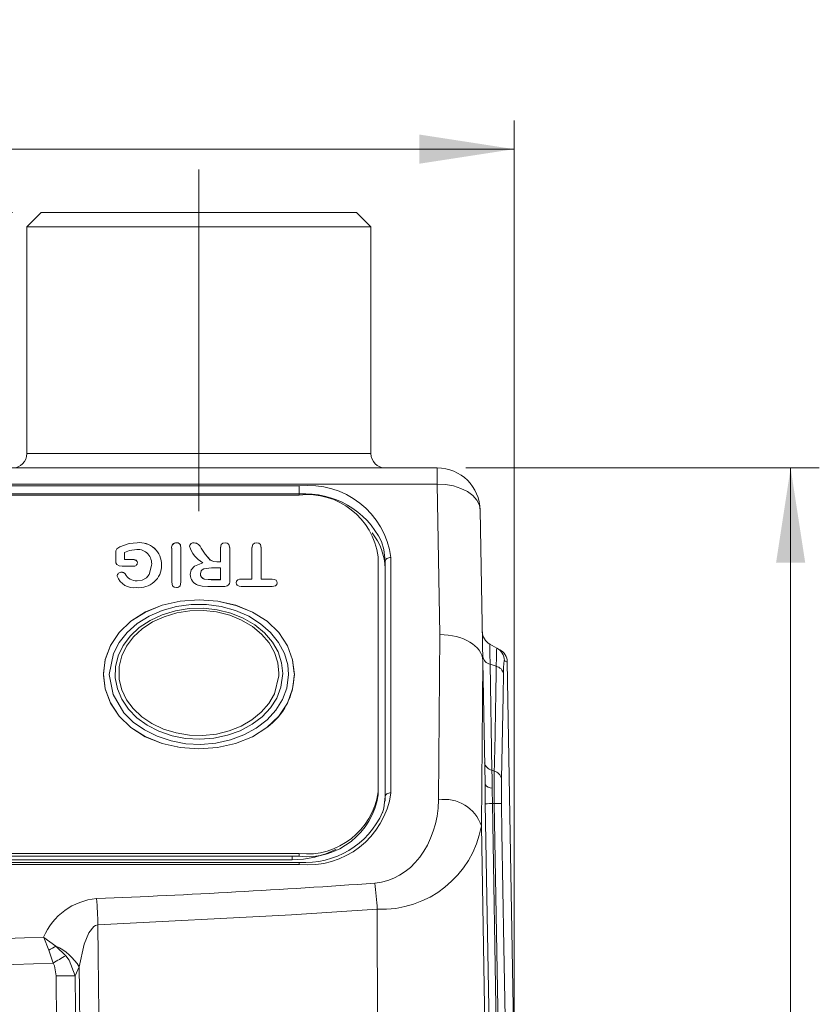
# Model space of a CAD drawing. Header units: millimetres. Extents: x 5 to 415, y 5 to 292.
# Tile 13 of 40: x 87 to 115, y 172 to 206. Entities that reach past the tile are written whole.
import ezdxf

# ---------------------------------------------------------------- set-up
doc = ezdxf.new("R2010")
doc.units = ezdxf.units.MM
doc.linetypes.add('CENTERX2', pattern=[20.32, 12.7, -2.54, 2.54, -2.54])
doc.styles.add('SLDTEXTSTYLE0', font='TXT', dxfattribs={"width": 0.75})
doc.dimstyles.new('SLDDIMSTYLE0', dxfattribs={"dimtxt": 3.5, "dimasz": 3.302, "dimexe": 0, "dimexo": 0.0625, "dimgap": 0.875, "dimtad": 1, "dimrnd": 1e-09, "dimzin": 12, "dimdsep": 46, "dimtxsty": 'SLDTEXTSTYLE0', "dimsah": 1, "dimcen": 0.09, "dimadec": 0, "dimazin": 3, "dimtfac": 1, "dimtdec": 1, "dimtofl": 0, "dimtmove": 0, "dimatfit": 3, "dimfxl": 1, "dimfrac": 2, "dimtolj": 1, "dimtzin": 12, "dimarcsym": 0})

# ---------------------------------------------------------------- blocks, each defined once
blk = doc.blocks.new('*D24')
at = {"color": 7, "linetype": 'Continuous', "lineweight": 0}
for p, q in [((50.713, 170.052), (50.713, 202.764)), ((104.692, 170.052), (104.692, 202.764)), ((50.713, 201.764), (104.692, 201.764))]:
    blk.add_line(p, q, dxfattribs=at)
for points in [[(50.713, 201.764), (54.015, 201.256), (54.015, 202.272)], [(104.692, 201.764), (101.39, 202.272), (101.39, 201.256)]]:
    blk.add_solid(points, dxfattribs=at)
at = {"color": 7, "linetype": 'Continuous', "lineweight": 0, "insert": (75.118, 206.275), "char_height": 3.5, "attachment_point": 1, "style": 'SLDTEXTSTYLE0'}
blk.add_mtext('54', dxfattribs=at)
blk = doc.blocks.new('*D25')
at = {"color": 7, "linetype": 'Continuous', "lineweight": 0}
for p, q in [((87.202, 199.552), (81.392, 199.552)), ((82.392, 190.652), (82.392, 199.552))]:
    blk.add_line(p, q, dxfattribs=at)
for points in [[(82.392, 199.552), (81.884, 196.25), (82.9, 196.25)], [(82.392, 190.652), (82.9, 193.954), (81.884, 193.954)]]:
    blk.add_solid(points, dxfattribs=at)
at = {"color": 7, "linetype": 'Continuous', "lineweight": 0, "insert": (77.88, 193.81), "char_height": 3.5, "attachment_point": 1, "rotation": 90, "style": 'SLDTEXTSTYLE0'}
blk.add_mtext('9', dxfattribs=at)
blk = doc.blocks.new('*D27')
at = {"color": 7, "linetype": 'Continuous', "lineweight": 0}
for p, q in [((103.012, 190.652), (115.334, 190.652)), ((114.334, 190.652), (114.334, 126.652)), ((105.3, 126.652), (115.334, 126.652))]:
    blk.add_line(p, q, dxfattribs=at)
for points in [[(114.334, 190.652), (113.826, 187.35), (114.842, 187.35)], [(114.334, 126.652), (114.842, 129.954), (113.826, 129.954)]]:
    blk.add_solid(points, dxfattribs=at)
at = {"color": 7, "linetype": 'Continuous', "lineweight": 0, "insert": (109.822, 156.068), "char_height": 3.5, "attachment_point": 1, "rotation": 90, "style": 'SLDTEXTSTYLE0'}
blk.add_mtext('64', dxfattribs=at)

msp = doc.modelspace()

# ---------------------------------------------------------------- linework, layer by layer
at = {"color": 7, "linetype": 'CENTERX2', "lineweight": 0}
msp.add_line((93.702, 189.152), (93.702, 201.052), dxfattribs=at)
at = {"color": 7, "linetype": 'Continuous', "lineweight": 15}
for p, q in [((88.202, 199.552), (87.702, 199.052)), ((88.202, 199.552), (99.202, 199.552)), ((99.702, 199.052), (99.202, 199.552)), ((87.702, 199.052), (87.702, 191.152)), ((99.702, 199.052), (87.702, 199.052)), ((99.702, 191.152), (99.702, 199.052)), ((53.393, 190.652), (102.012, 190.652)), ((58.202, 189.707), (97.202, 189.707)), ((103.512, 189.178), (103.604, 183.904)), ((90.943, 187.907), (90.943, 187.904)), ((91.544, 188.047), (91.544, 188.045)), ((92.752, 186.671), (92.752, 187.861)), ((92.916, 188.047), (92.916, 188.045)), ((93.077, 187.861), (93.077, 186.671)), ((93.539, 188.047), (93.539, 188.045)), ((93.783, 187.855), (93.921, 187.653)), ((93.783, 187.852), (93.921, 187.651)), ((94.452, 187.384), (94.452, 187.863)), ((94.614, 188.047), (94.614, 188.045)), ((94.777, 187.863), (94.777, 186.71)), ((95.552, 186.778), (95.552, 187.863)), ((95.714, 188.047), (95.714, 188.045)), ((95.877, 187.863), (95.877, 186.778)), ((90.802, 187.41), (90.802, 187.699)), ((91.102, 187.706), (91.102, 187.462)), ((91.102, 187.462), (91.367, 187.462)), ((91.102, 187.462), (91.102, 187.459)), ((91.102, 187.459), (91.367, 187.459)), ((94.33, 187.384), (94.452, 187.384)), ((94.33, 187.381), (94.452, 187.381)), ((94.452, 187.384), (94.452, 187.381)), ((99.952, 187.559), (99.952, 179.359)), ((91.411, 187.227), (91.03, 187.227)), ((92.052, 187.259), (92.052, 187.256)), ((93.836, 187.348), (93.836, 187.346)), ((94.452, 187.169), (94.14, 187.169)), ((94.452, 186.759), (94.452, 187.169)), ((100.192, 179.044), (100.192, 187.153)), ((91.008, 187.021), (91.008, 187.018)), ((91.131, 186.961), (91.131, 186.959)), ((91.545, 186.72), (91.545, 186.717)), ((93.752, 186.961), (93.752, 186.959)), ((93.89, 186.781), (93.89, 186.779)), ((94.13, 186.759), (94.452, 186.759)), ((94.13, 186.756), (94.452, 186.756)), ((94.452, 186.759), (94.452, 186.756)), ((95.177, 186.778), (95.552, 186.778)), ((95.177, 186.778), (95.177, 186.776)), ((95.177, 186.776), (95.552, 186.776)), ((95.552, 186.778), (95.552, 186.776)), ((95.877, 186.778), (96.253, 186.778)), ((95.877, 186.778), (95.877, 186.776)), ((95.877, 186.776), (96.253, 186.776)), ((96.253, 186.778), (96.253, 186.776)), ((94.568, 186.524), (94.013, 186.524)), ((96.253, 186.524), (95.177, 186.524)), ((104.094, 184.373), (103.843, 184.512)), ((104.094, 184.373), (104.196, 184.316)), ((103.604, 183.904), (103.678, 179.644)), ((104.702, 169.652), (104.454, 183.894)), ((96.202, 181.727), (96.202, 181.729)), ((92.947, 180.929), (92.958, 180.929)), ((99.952, 179.359), (99.952, 179.265)), ((97.202, 177.211), (58.202, 177.211)), ((58.202, 177.117), (97.202, 177.117)), ((97.202, 176.906), (58.202, 176.906)), ((58.452, 177), (96.952, 177))]:
    msp.add_line(p, q, dxfattribs=at)
at = {"color": 7, "linetype": 'Continuous', "lineweight": 0}
for p, q in [((87.702, 191.152), (99.702, 191.152)), ((102.012, 190.652), (102.012, 190.089)), ((102.012, 190.089), (53.393, 190.089)), ((58.202, 190.025), (97.202, 190.025)), ((97.202, 189.746), (97.202, 190.025)), ((102.103, 184.846), (102.012, 190.089)), ((97.202, 189.746), (58.202, 189.746)), ((97.202, 189.707), (97.202, 189.746)), ((93.783, 187.855), (93.783, 187.852)), ((91.367, 187.462), (91.367, 187.459)), ((93.921, 187.653), (93.921, 187.651)), ((94.33, 187.384), (94.33, 187.381)), ((100.192, 187.153), (100.199, 187.405)), ((100.199, 179.205), (100.199, 187.405)), ((100.399, 187.528), (100.399, 179.327)), ((94.13, 186.759), (94.13, 186.756)), ((102.053, 179.085), (102.103, 184.846)), ((103.602, 183.947), (103.551, 178.175)), ((104.351, 183.945), (104.451, 183.889)), ((103.855, 183.815), (103.92, 180.114)), ((104.07, 183.742), (103.855, 183.815)), ((103.999, 180.087), (103.92, 180.114)), ((103.679, 179.591), (103.679, 179.616)), ((100.196, 179.103), (100.199, 179.205)), ((103.849, 169.652), (103.687, 178.951)), ((104.002, 178.956), (103.937, 178.955)), ((103.937, 178.955), (104.099, 169.652)), ((104.165, 169.652), (104.002, 178.956)), ((103.551, 178.175), (103.7, 169.652)), ((96.952, 177), (96.952, 177.117)), ((97.202, 177.117), (97.202, 177.211)), ((97.202, 176.831), (58.202, 176.831)), ((97.202, 176.831), (97.202, 176.906)), ((99.919, 175.272), (99.925, 169.652)), ((88.718, 173.988), (89.056, 173.653)), ((88.616, 173.396), (88.47, 173.843)), ((89.53, 173.265), (89.392, 172.952))]:
    msp.add_line(p, q, dxfattribs=at)
at = {"color": 7, "linetype": 'Continuous', "lineweight": 0, "flags": 128}
for points in [[(103.512, 189.178), (103.48, 189.359), (103.393, 189.532), (103.253, 189.691), (103.066, 189.829), (102.84, 189.942), (102.582, 190.025), (102.302, 190.074), (102.012, 190.089)], [(100.199, 187.405), (100.203, 187.429), (100.215, 187.453), (100.234, 187.474), (100.259, 187.492), (100.289, 187.508), (100.323, 187.519), (100.36, 187.526), (100.399, 187.528)], [(96.827, 183.456), (96.765, 182.972), (96.616, 182.578), (96.386, 182.208), (96.385, 182.207), (96.077, 181.872), (95.702, 181.583), (95.272, 181.348), (94.798, 181.171), (94.292, 181.06), (93.77, 181.017), (93.244, 181.043), (92.731, 181.137), (92.246, 181.299), (91.802, 181.521), (91.412, 181.798), (91.087, 182.122), (90.708, 182.76), (90.578, 183.456), (90.723, 184.19), (90.924, 184.571), (91.203, 184.92), (91.554, 185.227), (91.965, 185.484), (92.424, 185.683), (92.919, 185.819), (93.437, 185.888), (93.963, 185.888), (94.483, 185.819), (94.981, 185.683), (95.442, 185.483), (95.853, 185.225), (96.203, 184.918), (96.482, 184.57), (96.681, 184.191), (96.797, 183.791), (96.827, 183.456)], [(96.625, 183.483), (96.585, 183.861), (96.46, 184.24), (96.262, 184.586), (95.983, 184.911), (95.649, 185.186), (95.25, 185.42), (94.819, 185.593), (94.343, 185.71), (93.862, 185.762), (93.363, 185.75), (92.886, 185.675), (92.42, 185.534), (92.002, 185.34), (91.622, 185.087), (91.311, 184.796), (91.06, 184.459), (90.89, 184.105), (90.796, 183.722), (90.785, 183.343), (90.858, 182.957), (91.009, 182.596), (91.242, 182.25), (91.537, 181.949), (91.903, 181.683), (92.309, 181.476), (92.766, 181.32), (93.237, 181.229), (93.735, 181.2), (94.218, 181.236), (94.701, 181.337), (95.143, 181.496), (95.555, 181.717), (95.904, 181.98), (96.199, 182.295), (96.416, 182.634), (96.561, 183.007), (96.625, 183.483)], [(96.494, 183.506), (96.456, 183.866), (96.338, 184.225), (96.151, 184.554), (95.888, 184.862), (95.571, 185.126), (95.191, 185.35), (94.777, 185.518), (94.32, 185.633), (93.859, 185.683), (93.381, 185.672), (92.928, 185.601), (92.485, 185.468), (92.088, 185.284), (91.725, 185.045), (91.425, 184.767), (91.182, 184.444), (91.017, 184.103), (90.926, 183.735), (90.926, 183.279), (91.012, 182.924), (91.177, 182.576), (91.408, 182.264), (91.71, 181.978), (92.062, 181.741), (92.471, 181.549), (92.906, 181.416), (93.377, 181.341), (93.84, 181.329), (94.312, 181.379), (94.753, 181.486), (95.176, 181.654), (95.546, 181.869), (95.875, 182.137), (96.136, 182.438), (96.334, 182.779), (96.491, 183.403), (96.494, 183.506)], [(103.843, 184.512), (103.843, 184.512), (103.844, 184.448), (103.849, 184.186), (103.855, 183.816), (103.855, 183.815)], [(104.07, 183.742), (104.07, 183.742), (104.074, 184.048), (104.083, 184.302), (104.094, 184.373), (104.094, 184.373)], [(104.324, 183.476), (104.313, 182.705), (104.253, 179.821)], [(103.92, 180.114), (103.92, 180.114), (103.924, 179.847), (103.929, 179.562), (103.931, 179.496)], [(103.687, 178.951), (103.683, 179.225), (103.679, 179.591)], [(100.199, 179.205), (100.203, 179.229), (100.215, 179.252), (100.234, 179.273), (100.259, 179.292), (100.289, 179.307), (100.323, 179.318), (100.36, 179.325), (100.399, 179.327)], [(103.687, 178.951), (103.707, 178.951), (103.758, 178.952), (103.836, 178.954), (103.937, 178.955)], [(104.002, 178.956), (104.054, 178.957), (104.101, 178.958), (104.143, 178.959), (104.178, 178.959), (104.208, 178.96), (104.23, 178.96), (104.244, 178.961), (104.252, 178.961)], [(104.252, 178.961), (104.269, 177.961), (104.339, 173.962), (104.414, 169.652)], [(99.919, 175.272), (96.93, 175.074), (90.183, 174.733)], [(90.183, 174.733), (90.095, 174.707), (90.041, 174.672), (89.867, 174.454), (89.702, 174.055), (89.53, 173.265)], [(90.183, 174.733), (90.194, 173.645), (90.235, 169.652)], [(88.288, 174.296), (88.29, 174.291), (88.47, 173.843)], [(88.288, 174.296), (88.294, 174.293), (88.718, 173.988)], [(89.056, 173.653), (89.173, 173.498), (89.392, 172.952)], [(88.721, 172.952), (88.661, 173.302), (88.616, 173.396)], [(89.567, 169.652), (89.539, 172.444), (89.53, 173.265)], [(88.755, 169.652), (88.739, 171.252), (88.721, 172.952)], [(89.392, 172.952), (89.404, 171.785), (89.426, 169.652)]]:
    msp.add_lwpolyline(points, dxfattribs=at)
at = {"color": 7, "linetype": 'Continuous', "lineweight": 15, "flags": 128}
for points in [[(100.199, 187.405), (100.153, 187.812), (100.067, 188.092)], [(90.802, 187.699), (90.808, 187.769), (90.839, 187.834), (90.943, 187.907)], [(90.802, 187.697), (90.808, 187.766), (90.839, 187.831), (90.943, 187.904)], [(90.943, 187.907), (91.267, 188.021), (91.544, 188.047)], [(90.943, 187.904), (91.267, 188.018), (91.544, 188.045)], [(91.536, 187.813), (91.284, 187.777), (91.102, 187.706)], [(92.916, 188.047), (92.975, 188.038), (93.023, 188.01), (93.055, 187.97), (93.077, 187.861)], [(92.916, 188.045), (92.975, 188.035), (93.023, 188.007), (93.055, 187.967), (93.077, 187.859)], [(94.452, 187.863), (94.483, 187.986), (94.538, 188.031), (94.614, 188.047)], [(94.452, 187.861), (94.483, 187.983), (94.538, 188.029), (94.614, 188.045)], [(94.614, 188.047), (94.692, 188.032), (94.723, 188.012), (94.746, 187.986), (94.777, 187.863)], [(94.614, 188.045), (94.692, 188.029), (94.723, 188.009), (94.746, 187.983), (94.777, 187.86)], [(95.552, 187.863), (95.583, 187.985), (95.637, 188.031), (95.714, 188.047)], [(95.552, 187.861), (95.583, 187.983), (95.637, 188.029), (95.714, 188.045)], [(95.714, 188.047), (95.791, 188.031), (95.846, 187.986), (95.877, 187.863)], [(95.714, 188.045), (95.791, 188.029), (95.846, 187.983), (95.877, 187.861)], [(91.03, 187.227), (90.923, 187.236), (90.838, 187.283), (90.809, 187.345), (90.802, 187.41)], [(91.367, 187.462), (91.445, 187.456), (91.516, 187.433), (91.551, 187.394), (91.56, 187.346)], [(91.367, 187.459), (91.445, 187.454), (91.516, 187.43), (91.551, 187.391), (91.56, 187.344)], [(93.921, 187.653), (94.099, 187.447), (94.206, 187.396), (94.33, 187.384)], [(93.921, 187.651), (94.099, 187.444), (94.206, 187.394), (94.33, 187.381)], [(91.545, 186.72), (91.721, 186.744), (91.87, 186.821), (91.972, 186.936), (92.052, 187.259)], [(91.545, 186.717), (91.721, 186.742), (91.87, 186.819), (91.972, 186.934), (92.052, 187.256)], [(93.402, 186.938), (93.433, 187.099), (93.545, 187.235), (93.836, 187.348)], [(93.402, 186.935), (93.433, 187.096), (93.545, 187.232), (93.836, 187.346)], [(94.14, 187.169), (93.876, 187.135), (93.82, 187.105), (93.779, 187.064), (93.752, 186.961)], [(93.89, 186.781), (94.023, 186.761), (94.13, 186.759)], [(93.89, 186.779), (94.023, 186.759), (94.13, 186.756)], [(95, 186.652), (95.015, 186.71), (95.062, 186.755), (95.117, 186.774), (95.177, 186.778)], [(95, 186.65), (95.015, 186.707), (95.062, 186.753), (95.117, 186.771), (95.177, 186.776)], [(96.253, 186.778), (96.328, 186.77), (96.39, 186.738), (96.419, 186.698), (96.427, 186.652)], [(96.253, 186.776), (96.328, 186.768), (96.39, 186.736), (96.419, 186.695), (96.427, 186.65)], [(92.916, 186.485), (92.839, 186.502), (92.784, 186.548), (92.752, 186.671)], [(93.077, 186.671), (93.046, 186.549), (92.993, 186.502), (92.956, 186.489), (92.916, 186.485)], [(94.013, 186.524), (93.817, 186.534), (93.67, 186.57)], [(95.177, 186.524), (95.101, 186.533), (95.038, 186.565), (95.009, 186.606), (95, 186.652)], [(96.427, 186.652), (96.414, 186.594), (96.367, 186.548), (96.312, 186.53), (96.253, 186.524)], [(96.074, 181.606), (95.568, 181.285), (94.98, 181.049), (94.352, 180.907), (93.699, 180.86), (93.046, 180.908), (92.417, 181.052), (91.831, 181.288), (91.325, 181.61), (90.917, 182.005), (90.617, 182.462), (90.436, 182.952), (90.376, 183.462), (90.437, 183.972), (90.62, 184.463), (90.922, 184.919), (91.333, 185.314), (91.838, 185.634), (92.423, 185.868), (93.052, 186.01), (93.705, 186.058), (94.358, 186.01), (94.988, 185.866), (95.572, 185.631), (96.077, 185.309), (96.486, 184.915), (96.787, 184.458), (96.968, 183.968), (97.029, 183.459), (96.968, 182.949), (96.786, 182.458), (96.485, 182.001), (96.074, 181.606)], [(90.379, 183.487), (90.437, 183.969), (90.62, 184.46), (90.922, 184.917), (91.333, 185.311), (91.838, 185.631), (92.423, 185.866), (93.052, 186.008), (93.705, 186.055), (94.358, 186.007), (94.988, 185.864), (95.572, 185.628), (96.077, 185.307), (96.486, 184.913), (96.787, 184.456), (96.968, 183.966), (97.025, 183.487)], [(96.074, 181.604), (95.568, 181.282), (94.98, 181.047), (94.352, 180.905), (93.699, 180.858), (93.046, 180.906), (92.417, 181.049), (91.831, 181.285), (91.325, 181.608), (90.917, 182.002), (90.617, 182.46), (90.436, 182.95), (90.38, 183.426)], [(100.107, 178.63), (100.153, 178.798), (100.199, 179.205)]]:
    msp.add_lwpolyline(points, dxfattribs=at)
at = {"color": 7, "linetype": 'Continuous', "lineweight": 15}
for centre, radius, start, end in [((87.202, 191.152), 0.5, 270, 0), ((100.202, 191.152), 0.5, 180, 270), ((102.012, 189.152), 1.5, 1, 90), ((97.481, 187.23), 2.493, 7.5888, 96.4297), ((91.631, 187.281), 0.771, 358.8973, 96.5198), ((98.19, 187.12), 2.002, 0.9429, 39.3288), ((91.559, 187.317), 0.496, 353.2401, 92.7013), ((91.631, 187.279), 0.771, 358.8973, 96.5198), ((92.914, 187.884), 0.164, 89.2933, 188.0033), ((92.914, 187.881), 0.164, 89.2933, 188.0033), ((93.521, 187.897), 0.151, 83.1104, 168.8604), ((93.521, 187.895), 0.151, 83.1104, 168.8604), ((94.357, 188.241), 1.034, 197.7346, 239.7249), ((93.501, 187.749), 0.301, 20.5817, 82.8158), ((93.501, 187.747), 0.301, 20.5817, 82.8158), ((91.429, 187.357), 0.131, 261.9309, 355.0622), ((91.622, 187.26), 0.78, 263.0394, 0.4648), ((90.999, 186.873), 0.148, 86.5686, 176.6683), ((90.999, 186.871), 0.148, 86.5686, 176.6683), ((91.424, 187.083), 0.606, 199.365, 279.8274), ((91.008, 186.864), 0.156, 38.2845, 90.1087), ((91.008, 186.862), 0.156, 38.2845, 90.1087), ((91.521, 187.154), 0.434, 206.2913, 273.2395), ((91.521, 187.151), 0.434, 206.2913, 273.2395), ((93.794, 186.941), 0.392, 180.5062, 251.501), ((93.94, 186.962), 0.188, 180.2167, 254.4407), ((93.94, 186.96), 0.188, 180.2167, 254.4407), ((94.602, 186.697), 0.176, 259.1043, 4.1735), ((104.085, 184.95), 0.5, 181, 241), ((103.954, 183.879), 0.5, 1.7718, 61), ((94.688, 183.486), 2.337, 306.366, 358.5229), ((104.376, 179.648), 0.698, 180.3133, 182.6696), ((97.459, 179.716), 2.518, 264.1403, 351.8412), ((97.459, 179.622), 2.518, 264.1403, 351.8412), ((97.399, 179.87), 2.97, 266.2011, 335.8007), ((96.978, 180.295), 3.295, 269.5488, 297.2838)]:
    msp.add_arc(centre, radius, start, end, dxfattribs=at)
at = {"color": 7, "linetype": 'Continuous', "lineweight": 0}
for centre, radius, start, end in [((97.527, 187.145), 2.897, 7.5888, 96.4297), ((97.404, 186.786), 2.966, 26.1235, 93.8909), ((103.852, 183.936), 0.5, 0.9573, 60.9927), ((103.921, 184.133), 0.324, 189.1687, 258.3435), ((106.634, 183.579), 2.312, 170.8913, 182.5373), ((103.989, 183.41), 0.341, 11.1072, 76.328), ((103.985, 180.432), 0.324, 189.1687, 258.3435), ((138.311, 179.621), 34.315, 179.2219, 181.11), ((103.912, 179.75), 0.349, 11.8458, 75.5134), ((124.508, 179.356), 20.26, 178.6844, 181.1178), ((103.94, 179.842), 0.346, 220.8558, 268.4171), ((147.291, 179.716), 43.361, 180.2909, 181.0056), ((97.501, 179.743), 2.927, 264.1403, 351.8412), ((102.262, 177.741), 1.361, 18.5901, 98.8554), ((100.066, 178.811), 3.543, 267.6175, 349.6464), ((78.597, 173.78), 21.375, 4.0026, 6.4538), ((90.32, 173.45), 2.202, 94.7939, 157.3854), ((52.328, 173.244), 37.884, 2.253, 3.632), ((89.848, 171.765), 2.493, 116.9578, 123.5432), ((87.887, 172.236), 1.939, 32.0591, 64.624), ((319.304, -221.442), 457.29, 120.23213, 120.29602), ((77.702, 488.012), 314.806, 268.0133, 271.9867), ((89.057, 146.173), 26.781, 89.2825, 90.7175)]:
    msp.add_arc(centre, radius, start, end, dxfattribs=at)
at = {"color": 7, "linetype": 'Continuous', "lineweight": 15}
for centre, major_axis, ratio, start_param, end_param in [((102.103, 183.909), (1.5, 0.006), 0.624462, 0.033849, 1.568096), ((103.101, 126.748), (0.5, 57.206), 0.001101, 6.241183, 6.266833)]:
    msp.add_ellipse(centre, major_axis=major_axis, ratio=ratio, start_param=start_param, end_param=end_param, dxfattribs=at)
at = {"color": 7, "linetype": 'Continuous', "lineweight": 0}
for centre, major_axis, ratio, start_param, end_param in [((-91.996, 362.661), (-147.199, 290.986), 0.44522, 3.832151, 3.847556), ((99.702, 179.118), (0, 2.94), 0.799398, 3.198403, 4.701375), ((77.702, 663.027), (0, 487.631), 0.799398, 3.173495, 3.198403), ((77.702, 663), (0, 488.883), 0.799398, 3.114504, 3.168681)]:
    msp.add_ellipse(centre, major_axis=major_axis, ratio=ratio, start_param=start_param, end_param=end_param, dxfattribs=at)

# ---------------------------------------------------------------- dimensions: what is measured, and where the dimension line sits
dim = msp.add_linear_dim(base=(104.692, 201.764), p1=(50.713, 169.052), p2=(104.692, 169.052), dimstyle='SLDDIMSTYLE0', dxfattribs=at)
dim.commit()
dim.dimension.update_dxf_attribs({"geometry": '*D24', "text_midpoint": (77.702, 201.764), "dimtype": 160})
for base, p2, picture, middle in [((82.392, 199.552), (88.202, 199.552), '*D25', (82.392, 195.102)), ((114.334, 126.652), (104.3, 126.652), '*D27', (114.334, 158.652))]:
    dim = msp.add_linear_dim(base=base, p1=(102.012, 190.652), p2=p2, angle=90, dimstyle='SLDDIMSTYLE0', dxfattribs=at)
    dim.commit()
    dim.dimension.update_dxf_attribs({"geometry": picture, "text_midpoint": middle, "dimtype": 160})

doc.saveas('drawing.dxf')
